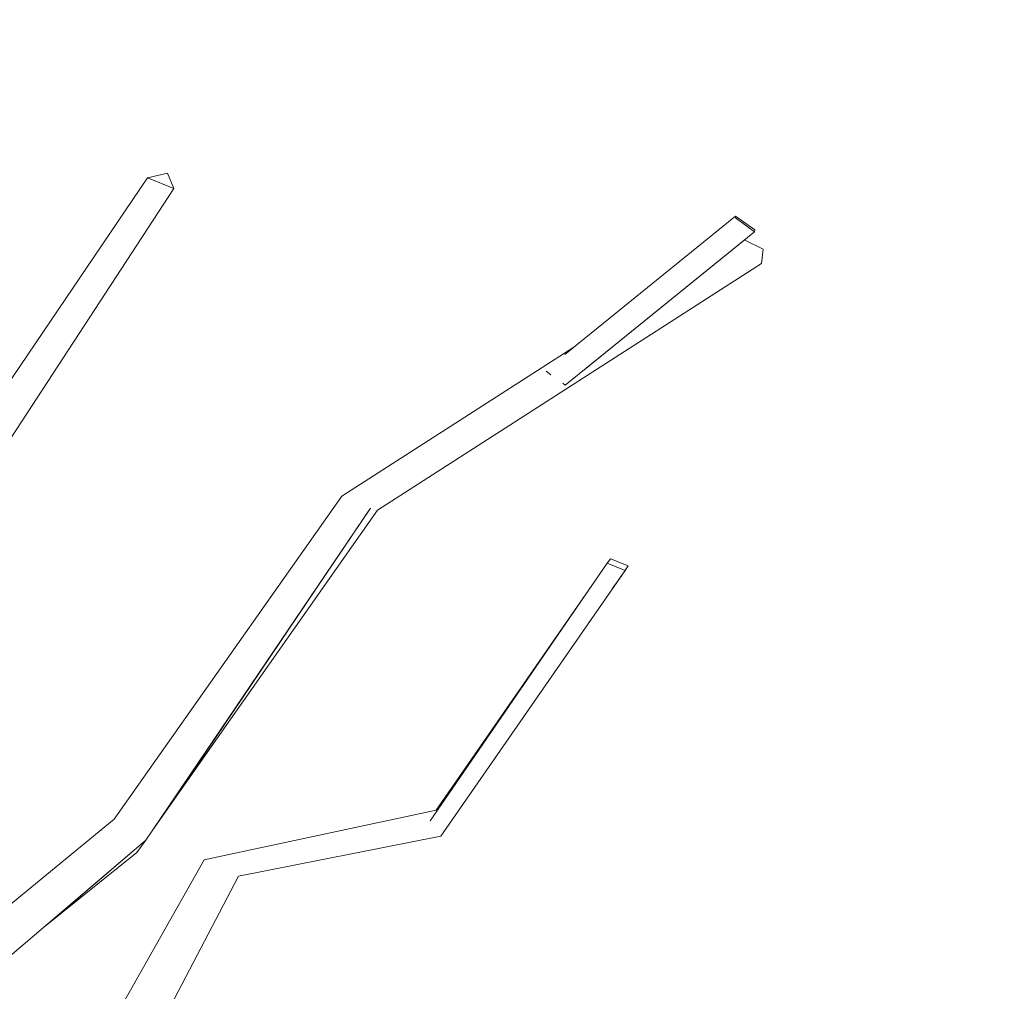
# Model space of a CAD drawing. Extents: x -289599 to -184549, y 66678 to 295474.
# Tile 129 of 256: x -267069 to -266922, y 71783 to 71928. Entities that reach past the tile are written whole.
import ezdxf

# ---------------------------------------------------------------- set-up
doc = ezdxf.new("R2010")
doc.units = 0
doc.header["$MEASUREMENT"] = 0
doc.linetypes.add('Wipeout_Contour', pattern=[1000, 0, -1000])
doc.layers.add('arch drzewa', color=8, linetype='Continuous')
doc.layers.add('Model Ściany', color=8, linetype='Continuous')
doc.layers.add('arch drzewa_Nr_Pióra__4', color=8, linetype='Continuous', lineweight=9)

msp = doc.modelspace()

# ---------------------------------------------------------------- wipeouts: each hides what was drawn before it
at = {"color": 254, "linetype": 'Wipeout_Contour', "lineweight": 0, "ltscale": 155815580.5429485}
msp.add_wipeout([(-266554.89, 73918.5), (-267404.89, 73918.5), (-267404.89, 71750.74), (-267394.05, 71748.38), (-267372.77, 71719.53), (-267373.64, 71718.42), (-267361.77, 71703.3), (-267362.86, 71707.49), (-267359.04, 71708.25), (-267358.29, 71705.38), (-267355.17, 71695.54), (-267346.43, 71685.62), (-267240.2, 71631.77), (-267227.65, 71618.5), (-267218.17, 71618.5), (-267220.21, 71620.82), (-267247.35, 71650.22), (-267302.21, 71663.9), (-267344.56, 71705.32), (-267344.38, 71705.62), (-267342.13, 71706.97), (-267301.15, 71667.98), (-267250.39, 71657.3), (-267251.23, 71718.8), (-267273.59, 71740.57), (-267303.22, 71763.94), (-267315.77, 71793.44), (-267312.12, 71795.22), (-267299.06, 71767.03), (-267278.28, 71751.59), (-267300.51, 71793.47), (-267299.07, 71794.08), (-267295.74, 71795.05), (-267269.02, 71744.71), (-267267.61, 71743.65), (-267242.21, 71719.01), (-267240.22, 71656.11), (-267209.85, 71623.74), (-267192.15, 71653.85), (-267191.46, 71694.71), (-267193.92, 71714.07), (-267240.91, 71785.35), (-267259.73, 71812.62), (-267259.88, 71812.93), (-267260.8, 71812.82), (-267270.86, 71824.37), (-267270.54, 71828.28), (-267284.76, 71838.86), (-267339.96, 71858.73), (-267360.22, 71897.52), (-267358.39, 71899.45), (-267355.97, 71898.67), (-267336.95, 71862.09), (-267284.5, 71844.32), (-267289.83, 71884.07), (-267289.74, 71884.6), (-267318.21, 71914.64), (-267315.25, 71916.35), (-267314.75, 71916.33), (-267285.4, 71886.11), (-267266.24, 71880.37), (-267263.37, 71892.41), (-267272.23, 71900.47), (-267271.16, 71917.53), (-267290.97, 71936.41), (-267293.6, 71962.94), (-267291, 71964.16), (-267288.75, 71963.13), (-267285.82, 71939.03), (-267270.75, 71924.2), (-267270.15, 71933.8), (-267268.22, 71934.27), (-267266.08, 71933.72), (-267266.79, 71920.31), (-267258.08, 71911.73), (-267250.14, 71948.8), (-267246.25, 71948.52), (-267246.21, 71946.67), (-267254.45, 71908.17), (-267252.47, 71906.21), (-267255.44, 71892.9), (-267227.55, 71869.33), (-267227.88, 71868.89), (-267227.73, 71868.84), (-267199.86, 71820.83), (-267198.77, 71802.23), (-267191.78, 71821.78), (-267221.92, 71864.2), (-267221.25, 71864.62), (-267218.99, 71865.53), (-267189.25, 71824.28), (-267188.66, 71858.3), (-267186.39, 71900.82), (-267222.82, 71986.56), (-267226.45, 71988.74), (-267224.64, 71990.83), (-267225.42, 71992.67), (-267229.06, 71999.34), (-267272.8, 72049.63), (-267294.95, 72051.63), (-267299.19, 72053.27), (-267330.73, 72076.07), (-267343.97, 72085.11), (-267390.39, 72099.59), (-267391.71, 72101.29), (-267389.57, 72103.42), (-267341.07, 72088.55), (-267328.2, 72079.46), (-267355.07, 72117.93), (-267355.02, 72119.18), (-267352.4, 72119.92), (-267325.31, 72083.33), (-267285.03, 72065.32), (-267313.51, 72104.32), (-267306.83, 72136.48), (-267310, 72141.1), (-267327.38, 72176.11), (-267325.58, 72177.05), (-267323.15, 72177.38), (-267308.13, 72149.23), (-267310.21, 72162.07), (-267306.83, 72162.95), (-267306.13, 72162.19), (-267303.17, 72145.56), (-267301.81, 72139.09), (-267289.28, 72122.03), (-267288.79, 72176.46), (-267286.85, 72176.89), (-267283.45, 72176.62), (-267284, 72114.84), (-267282.59, 72112.92), (-267248.87, 72053.1), (-267227.3, 72017.9), (-267229.32, 72048.9), (-267234.21, 72057.74), (-267236.98, 72061.01), (-267236.23, 72061.39), (-267250.28, 72086.77), (-267235.32, 72122.05), (-267228.73, 72157.87), (-267226.96, 72157.71), (-267226.37, 72157.6), (-267231.84, 72121.2), (-267245.33, 72088.35), (-267221.6, 72049.35), (-267221.55, 72048.99), (-267211.02, 72036.52), (-267224.99, 72066.7), (-267224.1, 72068.76), (-267220.34, 72068.94), (-267201.46, 72030.94), (-267205.13, 72046.01), (-267195.1, 72076.44), (-267196.57, 72076.37), (-267206.31, 72140.08), (-267220.79, 72182.17), (-267261.46, 72212.28), (-267294.12, 72221.23), (-267319.97, 72232.76), (-267344.72, 72248.99), (-267344.79, 72250.7), (-267342.36, 72251.89), (-267333.53, 72246.52), (-267331.86, 72248.22), (-267298.25, 72228.87), (-267290.01, 72225.52), (-267254.88, 72216.58), (-267222.76, 72193.85), (-267222.2, 72195.52), (-267234.49, 72228.61), (-267245.6, 72271.62), (-267248.78, 72301.27), (-267253.4, 72320.74), (-267256.92, 72334.03), (-267253.03, 72334.74), (-267252.42, 72333.68), (-267249.6, 72323.21), (-267243.96, 72304.25), (-267241.52, 72291.07), (-267237.66, 72316.17), (-267238.19, 72317.91), (-267243.11, 72323.08), (-267243.33, 72324.09), (-267240.09, 72325.73), (-267238.94, 72324.52), (-267238.64, 72324.84), (-267235.21, 72324.9), (-267233.47, 72318.76), (-267214.98, 72299.28), (-267212.2, 72333.19), (-267228.57, 72363.86), (-267226.03, 72365.13), (-267223.67, 72365.28), (-267206.11, 72332.9), (-267209.66, 72295.36), (-267181.01, 72258.39), (-267178.26, 72278.79), (-267178.28, 72280.56), (-267178.35, 72284.63), (-267179.79, 72286.84), (-267179.94, 72286.81), (-267180.16, 72287.39), (-267183.64, 72292.7), (-267184.72, 72299.54), (-267191.01, 72316.29), (-267194.12, 72352.21), (-267184.49, 72379.66), (-267181.78, 72379.12), (-267181.77, 72378.98), (-267190.2, 72352.49), (-267187.39, 72328.96), (-267186.13, 72329.22), (-267184.86, 72328.42), (-267179.85, 72303.15), (-267178.59, 72300.2), (-267179.23, 72341.99), (-267177.86, 72342.19), (-267175.84, 72342.16), (-267175.19, 72341.94), (-267175, 72335.45), (-267173.66, 72368.41), (-267171.45, 72368.51), (-267169.93, 72368.3), (-267170.4, 72322.65), (-267172.58, 72296.58), (-267157.45, 72312.87), (-267146.23, 72345.54), (-267142.87, 72345.09), (-267142.7, 72343.88), (-267152.89, 72309.78), (-267168.83, 72291.03), (-267169.46, 72282.3), (-267162.43, 72272.66), (-267162.33, 72257.61), (-267158.59, 72264.2), (-267152.34, 72309.05), (-267150.13, 72308.95), (-267148.64, 72308.74), (-267154.24, 72262.49), (-267162.27, 72247.35), (-267162.2, 72236.68), (-267135.6, 72265.25), (-267135.28, 72293), (-267131.42, 72293.3), (-267130.76, 72291.44), (-267131, 72270.18), (-267128.51, 72272.86), (-267122.12, 72299.75), (-267099.47, 72329.42), (-267097.98, 72329.77), (-267095.06, 72328.15), (-267116.44, 72300.44), (-267122.1, 72279.04), (-267096.71, 72303.64), (-267093.97, 72302.24), (-267092.55, 72300.96), (-267124.41, 72270.08), (-267124.47, 72270.11), (-267124.52, 72269.93), (-267131.09, 72262.5), (-267131.28, 72246.32), (-267091.76, 72275.06), (-267087.49, 72308.02), (-267082.99, 72307.8), (-267087.45, 72272.08), (-267129.48, 72240.53), (-267142.14, 72203.78), (-267139.97, 72201.92), (-267147.29, 72188.82), (-267148.25, 72186.05), (-267098.87, 72200.54), (-267078.78, 72244.31), (-267027.3, 72275.39), (-267024.95, 72273.24), (-267024.95, 72272.56), (-267073.28, 72242.57), (-267095.96, 72194.42), (-267152.29, 72175.83), (-267164.36, 72157.23), (-267164.31, 72155.32), (-267165.61, 72155.31), (-267166.47, 72153.98), (-267171.79, 72130.46), (-267171.79, 72129.72), (-267171.62, 72125.13), (-267168.64, 72128.16), (-267165.27, 72149.83), (-267163.68, 72151.86), (-267160.07, 72150.82), (-267162.38, 72127.73), (-267163.89, 72124.2), (-267171.23, 72114.39), (-267170.51, 72094.67), (-267170.45, 72094.54), (-267170.5, 72094.53), (-267169.08, 72055.64), (-267168.01, 72028.93), (-267166.71, 72022.75), (-267167.75, 72022.59), (-267166.11, 71981.58), (-267165.41, 71946.78), (-267160.96, 71940.17), (-267154.78, 71925.2), (-267157.32, 71971.72), (-267159.94, 72001.28), (-267163.82, 72055.82), (-267163.84, 72063.1), (-267164.32, 72077.48), (-267161.37, 72077.66), (-267160.94, 72076.85), (-267160.23, 72062.48), (-267159.66, 72054.84), (-267155.89, 72020.36), (-267152.04, 72041.87), (-267148.7, 72041.69), (-267146.72, 72041.2), (-267153.84, 72001.51), (-267153.6, 71999.34), (-267148.41, 71971.27), (-267141.73, 71910.81), (-267130.2, 71936.36), (-267124.65, 71946.44), (-267123.81, 71972.6), (-267099.22, 72018.98), (-267098.65, 72019.15), (-267098.69, 72019.63), (-267084.29, 72036.06), (-267073.32, 72053.32), (-267078.55, 72078.81), (-267075.93, 72079.42), (-267074.82, 72078.73), (-267070.47, 72057.8), (-267070.42, 72057.89), (-267056.61, 72091.8), (-267054.99, 72091.74), (-267051.8, 72090.79), (-267064.65, 72056.13), (-267068.73, 72049.4), (-267068.15, 72046.6), (-267077.33, 72035.21), (-267084.67, 72023.1), (-267062.19, 72029.47), (-267052.81, 72062.94), (-267048.42, 72062.22), (-267056.35, 72031.13), (-267054.58, 72031.63), (-267045.99, 72038.91), (-267032.16, 72051.01), (-267031.42, 72050.54), (-267020.35, 72062.61), (-267018.61, 72062.89), (-267015.99, 72061.06), (-267043.56, 72030.26), (-267052.71, 72027.73), (-267061.55, 72019.78), (-267080, 71992.99), (-267093.88, 71952.99), (-267084.28, 71961.07), (-267024.01, 71996.91), (-266998.65, 72044.15), (-266995.15, 72044.03), (-266993.91, 72042.09), (-267016.92, 71999.22), (-266957.08, 72017.32), (-266950.39, 72026.42), (-266930.3, 72054.71), (-266929.29, 72055.13), (-266926.46, 72053.39), (-266955.35, 72013.46), (-267019.39, 71992.96), (-267077.74, 71956.54), (-267099.7, 71936.7), (-267122.83, 71887.39), (-267126.74, 71865.63), (-267122.46, 71858.86), (-267124.14, 71868.46), (-267123.09, 71869.81), (-267120.43, 71869.49), (-267116.24, 71849), (-267114.26, 71845.88), (-267113.12, 71833.76), (-267112.64, 71831.42), (-267110.74, 71828.86), (-267105.17, 71849.14), (-267096.58, 71873.38), (-267095.7, 71875.13), (-267103.9, 71925.7), (-267100.53, 71926.23), (-267098.59, 71926.05), (-267091.65, 71883.21), (-267088.61, 71889.26), (-267081.24, 71913.31), (-267079.73, 71914.34), (-267076.87, 71912.94), (-267083.05, 71888.5), (-267089.79, 71871.89), (-267096.95, 71847.35), (-267104.1, 71819.91), (-267089.95, 71800.84), (-267077.85, 71836.95), (-267075.72, 71865.5), (-267049.63, 71904.05), (-267046.66, 71904.73), (-267045.7, 71902.48), (-267069.99, 71865.23), (-267070.6, 71836.16), (-267084.05, 71795.41), (-267080.14, 71787.89), (-267071.36, 71794.68), (-267054.59, 71808.43), (-267020.67, 71856.61), (-266986.06, 71878.82), (-266961.97, 71898.35), (-266959.13, 71896.29), (-266959.16, 71896.03), (-266960.68, 71894.8), (-266957.88, 71893.41), (-266958.11, 71891.29), (-267015.33, 71854.49), (-267048.81, 71806.87), (-267049.88, 71805.29), (-267051.19, 71803.49), (-267065.12, 71792.28), (-267077.11, 71782.06), (-267065.43, 71759.6), (-267041.15, 71802.36), (-267006.62, 71809.79), (-266983.4, 71843.27), (-266981.1, 71846.61), (-266980.61, 71847.28), (-266977.96, 71846.19), (-266980.37, 71842.76), (-267005.92, 71805.89), (-267036.06, 71799.94), (-267061.32, 71751.7), (-267059.69, 71748.58), (-267084.57, 71725.32), (-267053.86, 71730.73), (-267053.04, 71734.58), (-267021.97, 71756.89), (-267022.42, 71761.76), (-267023.39, 71770.12), (-267018.27, 71780.21), (-267014.6, 71780.62), (-267013.67, 71778.06), (-267017.46, 71767.62), (-267017.43, 71767.43), (-267016.39, 71760.9), (-267013.83, 71762.74), (-267011.35, 71761.13), (-267003.93, 71766.63), (-266968.16, 71773.45), (-266967.24, 71771.32), (-266967.8, 71770.63), (-267001.07, 71763.75), (-267015.13, 71753.08), (-267010.16, 71722.03), (-266957.77, 71737.3), (-266948.96, 71765.07), (-266943.45, 71764.4), (-266953.72, 71733.42), (-266957.11, 71732.26), (-266960.48, 71731.26), (-267010.07, 71715.44), (-267010.24, 71715.32), (-267010.34, 71714.69), (-267011.17, 71714.7), (-267050.84, 71688.31), (-267064.82, 71648.11), (-267103.31, 71618.5), (-266554.89, 71618.5), (-266554.89, 71746.14), (-266591.22, 71757.06), (-266615, 71786), (-266612.08, 71787.59), (-266610.19, 71788.38), (-266589.22, 71762.37), (-266564.6, 71755.4), (-266564.32, 71757.04), (-266563.13, 71758.14), (-266554.89, 71756.58)], dxfattribs=at).dxf.layer = 'Model Ściany'

# ---------------------------------------------------------------- next in the draw order: wipeouts: each hides what was drawn before it
at = {"color": 254, "linetype": 'Wipeout_Contour', "lineweight": 0, "ltscale": 971444.038207}
msp.add_wipeout([(-267069.99, 71865.23), (-267045.7, 71902.48), (-267049.63, 71904.05)], dxfattribs=at).dxf.layer = 'arch drzewa'
at = {"color": 254, "linetype": 'Wipeout_Contour', "lineweight": 0, "ltscale": 1294897.986411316}
msp.add_wipeout([(-266961.97, 71898.35), (-266962.01, 71898.09), (-266959.16, 71896.03), (-266959.13, 71896.29)], dxfattribs=at).dxf.layer = 'arch drzewa'
at = {"color": 254, "linetype": 'Wipeout_Contour', "lineweight": 0, "ltscale": 971188.73882}
msp.add_wipeout([(-266978.45, 71845.52), (-266980.36, 71842.76), (-266977.96, 71846.19)], dxfattribs=at).dxf.layer = 'arch drzewa'
at = {"color": 254, "linetype": 'Wipeout_Contour', "lineweight": 0, "ltscale": 2590522.386512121}
msp.add_wipeout([(-267089.28, 71793.64), (-267092.76, 71792.46), (-267066.53, 71757.66), (-267065.43, 71759.6), (-267084.05, 71795.41), (-267086.79, 71794.48), (-267086.92, 71794.31), (-267089.16, 71793.46)], dxfattribs=at).dxf.layer = 'arch drzewa'

# ---------------------------------------------------------------- next in the draw order: wipeouts: each hides what was drawn before it
at = {"color": 254, "linetype": 'Wipeout_Contour', "lineweight": 0, "ltscale": 971463.24333}
msp.add_wipeout([(-267049.63, 71904.05), (-267075.72, 71865.5), (-267069.99, 71865.23)], dxfattribs=at).dxf.layer = 'arch drzewa'
at = {"color": 254, "linetype": 'Wipeout_Contour', "lineweight": 0, "ltscale": 2914151.356687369}
msp.add_wipeout([(-267092.76, 71792.46), (-267069.8, 71749.55), (-267059.69, 71748.58), (-267061.62, 71751.13), (-267062.3, 71749.83), (-267067.41, 71750.78), (-267067.53, 71750.9), (-267066.78, 71757.23), (-267066.53, 71757.66)], dxfattribs=at).dxf.layer = 'arch drzewa'

# ---------------------------------------------------------------- next in the draw order: wipeouts: each hides what was drawn before it
at = {"color": 254, "linetype": 'Wipeout_Contour', "lineweight": 0, "ltscale": 971430.962377}
msp.add_wipeout([(-267046.66, 71904.73), (-267049.63, 71904.05), (-267045.7, 71902.48)], dxfattribs=at).dxf.layer = 'arch drzewa'
at = {"color": 254, "linetype": 'Wipeout_Contour', "lineweight": 0, "ltscale": 971339.593381}
msp.add_wipeout([(-267062.3, 71749.83), (-267036.06, 71799.94), (-267040.35, 71800.96)], dxfattribs=at).dxf.layer = 'arch drzewa'

# ---------------------------------------------------------------- next in the draw order: linework, layer by layer
at = {"layer": 'arch drzewa_Nr_Pióra__4', "linetype": 'Continuous'}
for p, q in [((-267049.63, 71904.05), (-267046.66, 71904.73)), ((-267046.66, 71904.73), (-267045.7, 71902.48)), ((-267075.72, 71865.5), (-267049.63, 71904.05)), ((-267045.7, 71902.48), (-267049.63, 71904.05)), ((-267069.99, 71865.23), (-267045.7, 71902.48))]:
    msp.add_line(p, q, dxfattribs=at)

# ---------------------------------------------------------------- next in the draw order: wipeouts: each hides what was drawn before it
at = {"color": 254, "linetype": 'Wipeout_Contour', "lineweight": 0, "ltscale": 971268.610113}
msp.add_wipeout([(-267036.06, 71799.94), (-267005.92, 71805.89), (-267007.49, 71808.21)], dxfattribs=at).dxf.layer = 'arch drzewa'
at = {"color": 254, "linetype": 'Wipeout_Contour', "lineweight": 0, "ltscale": 971357.096108}
msp.add_wipeout([(-267040.35, 71800.96), (-267067.41, 71750.78), (-267062.3, 71749.83)], dxfattribs=at).dxf.layer = 'arch drzewa'

# ---------------------------------------------------------------- next in the draw order: wipeouts: each hides what was drawn before it
at = {"color": 254, "linetype": 'Wipeout_Contour', "lineweight": 0, "ltscale": 971350.445254}
msp.add_wipeout([(-267067.41, 71750.78), (-267040.35, 71800.96), (-267041.15, 71802.36)], dxfattribs=at).dxf.layer = 'arch drzewa'

# ---------------------------------------------------------------- next in the draw order: wipeouts: each hides what was drawn before it
at = {"color": 254, "linetype": 'Wipeout_Contour', "lineweight": 0, "ltscale": 971299.846585}
msp.add_wipeout([(-267007.49, 71808.21), (-267040.35, 71800.96), (-267036.06, 71799.94)], dxfattribs=at).dxf.layer = 'arch drzewa'
at = {"color": 254, "linetype": 'Wipeout_Contour', "lineweight": 0, "ltscale": 1295155.999428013}
msp.add_wipeout([(-267041.15, 71802.36), (-267066.78, 71757.23), (-267067.53, 71750.9), (-267067.41, 71750.78)], dxfattribs=at).dxf.layer = 'arch drzewa'

# ---------------------------------------------------------------- next in the draw order: wipeouts: each hides what was drawn before it
at = {"color": 254, "linetype": 'Wipeout_Contour', "lineweight": 0, "ltscale": 971274.709277}
msp.add_wipeout([(-267040.35, 71800.96), (-267007.49, 71808.21), (-267006.62, 71809.79)], dxfattribs=at).dxf.layer = 'arch drzewa'
at = {"color": 254, "linetype": 'Wipeout_Contour', "lineweight": 0, "ltscale": 971378.603478}
msp.add_wipeout([(-267065.12, 71792.28), (-267051.19, 71803.49), (-267049.88, 71805.29)], dxfattribs=at).dxf.layer = 'arch drzewa'

# ---------------------------------------------------------------- next in the draw order: wipeouts: each hides what was drawn before it
at = {"color": 254, "linetype": 'Wipeout_Contour', "lineweight": 0, "ltscale": 971304.835657}
msp.add_wipeout([(-267006.62, 71809.79), (-267041.15, 71802.36), (-267040.35, 71800.96)], dxfattribs=at).dxf.layer = 'arch drzewa'
at = {"color": 254, "linetype": 'Wipeout_Contour', "lineweight": 0, "ltscale": 1295202.168130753}
msp.add_wipeout([(-267078, 71783.78), (-267077.11, 71782.06), (-267049.88, 71805.29), (-267054.59, 71808.43)], dxfattribs=at).dxf.layer = 'arch drzewa'

# ---------------------------------------------------------------- next in the draw order: wipeouts: each hides what was drawn before it
at = {"color": 254, "linetype": 'Wipeout_Contour', "lineweight": 0, "ltscale": 971323.833567}
msp.add_wipeout([(-267048.81, 71806.87), (-267015.33, 71854.49), (-267016.39, 71854.8)], dxfattribs=at).dxf.layer = 'arch drzewa'
at = {"color": 254, "linetype": 'Wipeout_Contour', "lineweight": 0, "ltscale": 1294940.378503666}
msp.add_wipeout([(-267005.92, 71805.89), (-266978.45, 71845.52), (-266981.08, 71846.6), (-266981.31, 71846.28)], dxfattribs=at).dxf.layer = 'arch drzewa'
at = {"color": 254, "linetype": 'Wipeout_Contour', "lineweight": 0, "ltscale": 971417.406092}
msp.add_wipeout([(-267054.59, 71808.43), (-267079.99, 71787.6), (-267078, 71783.78)], dxfattribs=at).dxf.layer = 'arch drzewa'

# ---------------------------------------------------------------- next in the draw order: linework, layer by layer
at = {"layer": 'arch drzewa_Nr_Pióra__4', "linetype": 'Continuous'}
for p, q in [((-267065.12, 71792.28), (-267051.19, 71803.49)), ((-267066.84, 71757.11), (-267041.15, 71802.36)), ((-267062.3, 71749.83), (-267036.06, 71799.94))]:
    msp.add_line(p, q, dxfattribs=at)

# ---------------------------------------------------------------- next in the draw order: wipeouts: each hides what was drawn before it
at = {"color": 254, "linetype": 'Wipeout_Contour', "lineweight": 0, "ltscale": 2266185.057226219}
msp.add_wipeout([(-267015.33, 71854.49), (-266958.11, 71891.29), (-266957.88, 71893.41), (-266985.35, 71874.8), (-266985.69, 71874.53), (-266987.36, 71873.17), (-266987.55, 71873.31)], dxfattribs=at).dxf.layer = 'arch drzewa'
at = {"color": 254, "linetype": 'Wipeout_Contour', "lineweight": 0, "ltscale": 971330.080922}
msp.add_wipeout([(-267049.88, 71805.29), (-267016.39, 71854.8), (-267020.67, 71856.61)], dxfattribs=at).dxf.layer = 'arch drzewa'
at = {"color": 254, "linetype": 'Wipeout_Contour', "lineweight": 0, "ltscale": 971196.597859}
msp.add_wipeout([(-266981.1, 71846.61), (-266981.26, 71846.35), (-266981.08, 71846.61)], dxfattribs=at).dxf.layer = 'arch drzewa'

# ---------------------------------------------------------------- next in the draw order: wipeouts: each hides what was drawn before it
at = {"color": 254, "linetype": 'Wipeout_Contour', "lineweight": 0, "ltscale": 971204.105747}
msp.add_wipeout([(-266982.15, 71877.39), (-266985.35, 71874.8), (-266957.88, 71893.41)], dxfattribs=at).dxf.layer = 'arch drzewa'
at = {"color": 254, "linetype": 'Wipeout_Contour', "lineweight": 0, "ltscale": 1618769.667641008}
msp.add_wipeout([(-266986.42, 71874.57), (-267016.39, 71854.8), (-267015.33, 71854.49), (-266987.55, 71873.31), (-266987.69, 71873.41)], dxfattribs=at).dxf.layer = 'arch drzewa'
at = {"color": 254, "linetype": 'Wipeout_Contour', "lineweight": 0, "ltscale": 971354.827324}
msp.add_wipeout([(-267020.67, 71856.61), (-267054.59, 71808.43), (-267049.88, 71805.29)], dxfattribs=at).dxf.layer = 'arch drzewa'
at = {"color": 254, "linetype": 'Wipeout_Contour', "lineweight": 0, "ltscale": 971225.738991}
msp.add_wipeout([(-267007.49, 71808.21), (-267005.92, 71805.89), (-266981.1, 71846.61)], dxfattribs=at).dxf.layer = 'arch drzewa'

# ---------------------------------------------------------------- next in the draw order: linework, layer by layer
at = {"layer": 'arch drzewa_Nr_Pióra__4', "linetype": 'Continuous'}
for p, q in [((-267079.99, 71787.6), (-267054.59, 71808.43)), ((-267077.11, 71782.06), (-267049.88, 71805.29)), ((-267051.19, 71803.49), (-267049.88, 71805.29)), ((-267036.06, 71799.94), (-267005.92, 71805.89))]:
    msp.add_line(p, q, dxfattribs=at)

# ---------------------------------------------------------------- next in the draw order: wipeouts: each hides what was drawn before it
at = {"color": 254, "linetype": 'Wipeout_Contour', "lineweight": 0, "ltscale": 971186.02876}
msp.add_wipeout([(-266960.68, 71894.8), (-266982.15, 71877.39), (-266957.88, 71893.41)], dxfattribs=at).dxf.layer = 'arch drzewa'
at = {"color": 254, "linetype": 'Wipeout_Contour', "lineweight": 0, "ltscale": 971259.192918}
msp.add_wipeout([(-267016.39, 71854.8), (-266986.42, 71874.57), (-266988.87, 71874.73)], dxfattribs=at).dxf.layer = 'arch drzewa'
at = {"color": 254, "linetype": 'Wipeout_Contour', "lineweight": 0, "ltscale": 971195.83778}
msp.add_wipeout([(-266981.31, 71846.28), (-266981.08, 71846.6), (-266981.26, 71846.35)], dxfattribs=at).dxf.layer = 'arch drzewa'
at = {"color": 254, "linetype": 'Wipeout_Contour', "lineweight": 0, "ltscale": 971228.754771}
msp.add_wipeout([(-267007.49, 71808.21), (-266983.4, 71843.27), (-267006.62, 71809.79)], dxfattribs=at).dxf.layer = 'arch drzewa'

# ---------------------------------------------------------------- next in the draw order: linework, layer by layer
at = {"layer": 'arch drzewa_Nr_Pióra__4', "linetype": 'Continuous'}
for p, q in [((-266958.11, 71891.29), (-266957.88, 71893.41)), ((-267006.62, 71809.79), (-266983.4, 71843.27)), ((-267041.15, 71802.36), (-267006.62, 71809.79))]:
    msp.add_line(p, q, dxfattribs=at)

# ---------------------------------------------------------------- next in the draw order: wipeouts: each hides what was drawn before it
at = {"color": 254, "linetype": 'Wipeout_Contour', "lineweight": 0, "ltscale": 2590022.774845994}
msp.add_wipeout([(-266986.06, 71878.82), (-267020.67, 71856.61), (-267016.39, 71854.8), (-266988.87, 71874.73), (-266989.71, 71874.87), (-266990.21, 71875.23), (-266990.2, 71875.25), (-266987.32, 71877.8)], dxfattribs=at).dxf.layer = 'arch drzewa'
at = {"color": 254, "linetype": 'Wipeout_Contour', "lineweight": 0, "ltscale": 1294921.733483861}
msp.add_wipeout([(-266980.61, 71847.28), (-266981.1, 71846.61), (-266978.45, 71845.52), (-266977.96, 71846.19)], dxfattribs=at).dxf.layer = 'arch drzewa'

# ---------------------------------------------------------------- next in the draw order: linework, layer by layer
at = {"layer": 'arch drzewa_Nr_Pióra__4', "linetype": 'Continuous'}
for p, q in [((-267054.59, 71808.43), (-267020.67, 71856.61)), ((-267049.88, 71805.29), (-267016.39, 71854.8)), ((-267017.26, 71853.51), (-267016.39, 71854.8)), ((-267048.81, 71806.87), (-267015.33, 71854.49)), ((-267007.49, 71808.21), (-266981.1, 71846.61)), ((-266981.1, 71846.61), (-266980.61, 71847.28)), ((-266978.45, 71845.52), (-266981.1, 71846.61)), ((-266980.61, 71847.28), (-266977.96, 71846.19)), ((-266980.36, 71842.76), (-266977.96, 71846.19)), ((-266977.96, 71846.19), (-266978.45, 71845.52)), ((-267005.92, 71805.89), (-266978.45, 71845.52)), ((-266979.43, 71844.12), (-266978.45, 71845.52))]:
    msp.add_line(p, q, dxfattribs=at)

# ---------------------------------------------------------------- next in the draw order: wipeouts: each hides what was drawn before it
at = {"color": 254, "linetype": 'Wipeout_Contour', "lineweight": 0, "ltscale": 2589921.94464651}
msp.add_wipeout([(-266962.01, 71898.09), (-266990.21, 71875.23), (-266989.71, 71874.87), (-266988.87, 71874.73), (-266986.42, 71874.57), (-266987.69, 71873.41), (-266987.36, 71873.17), (-266959.16, 71896.03)], dxfattribs=at).dxf.layer = 'arch drzewa'

# ---------------------------------------------------------------- next in the draw order: linework, layer by layer
at = {"layer": 'arch drzewa_Nr_Pióra__4', "linetype": 'Continuous'}
for p, q in [((-266959.13, 71896.29), (-266959.16, 71896.03)), ((-266957.88, 71893.41), (-266960.68, 71894.8)), ((-266987.36, 71873.17), (-266987.72, 71873.43))]:
    msp.add_line(p, q, dxfattribs=at)

# ---------------------------------------------------------------- next in the draw order: wipeouts: each hides what was drawn before it
at = {"color": 254, "linetype": 'Wipeout_Contour', "lineweight": 0, "ltscale": 1618693.149197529}
msp.add_wipeout([(-266990.21, 71875.23), (-266962.01, 71898.09), (-266961.97, 71898.35), (-266987.32, 71877.8), (-266990.2, 71875.25)], dxfattribs=at).dxf.layer = 'arch drzewa'

# ---------------------------------------------------------------- next in the draw order: linework, layer by layer
at = {"layer": 'arch drzewa_Nr_Pióra__4', "linetype": 'Continuous'}
for p, q in [((-266987.44, 71877.7), (-266961.97, 71898.35)), ((-266962.01, 71898.09), (-266961.97, 71898.35)), ((-266959.16, 71896.03), (-266962.01, 71898.09)), ((-266961.97, 71898.35), (-266959.13, 71896.29)), ((-266987.36, 71873.17), (-266959.16, 71896.03)), ((-267015.33, 71854.49), (-266958.11, 71891.29)), ((-267020.67, 71856.61), (-266986.06, 71878.82)), ((-266989.49, 71874.71), (-266990.21, 71875.23))]:
    msp.add_line(p, q, dxfattribs=at)

doc.saveas('drawing.dxf')
